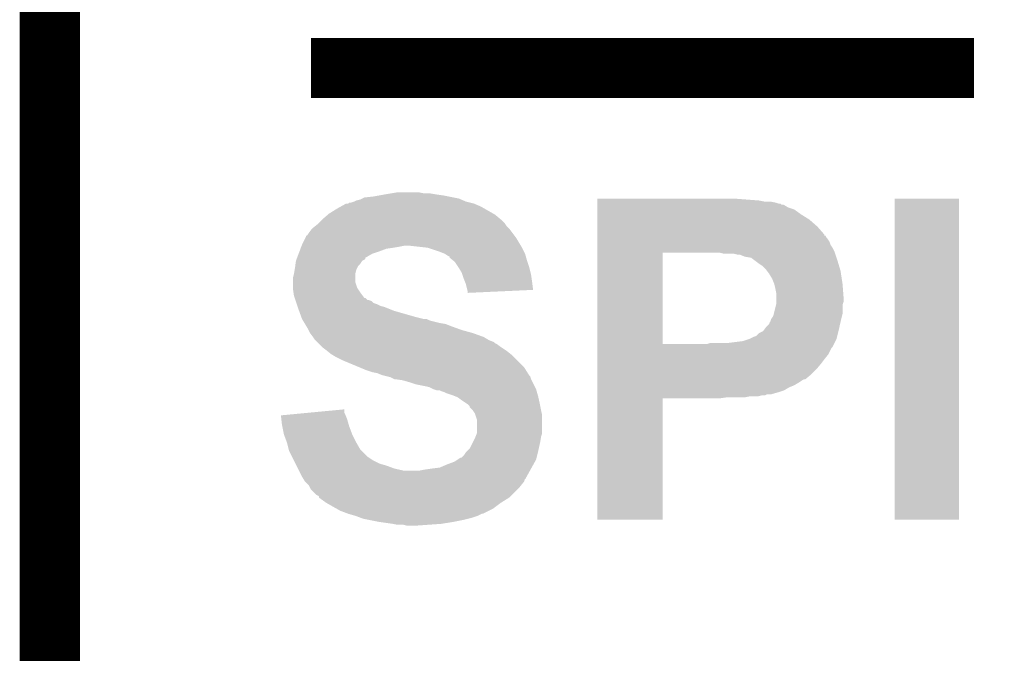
# Model space of a CAD drawing. Extents: x -0.05 to 0.95, y -0.15 to 1.54.
# Tile 30 of 45: x 0.112 to 0.21, y 1.2467 to 1.3098. Entities that reach past the tile are written whole.
import ezdxf

# ---------------------------------------------------------------- set-up
doc = ezdxf.new("R2010")
doc.units = 0
doc.layers.add('ACCEL_35_CLICK_V101_GKO', color=5, linetype='CONTINUOUS')
doc.layers.add('ACCEL_35_CLICK_V101_GTO', color=14, linetype='CONTINUOUS')

msp = doc.modelspace()

# ---------------------------------------------------------------- linework, layer by layer
at = {"layer": 'ACCEL_35_CLICK_V101_GKO', "const_width": 0.006}
msp.add_lwpolyline([(0.115, 1), (0.115, 1.495)], dxfattribs=at)
at = {"layer": 'ACCEL_35_CLICK_V101_GTO', "const_width": 0.006}
msp.add_lwpolyline([(0.141, 1.305), (0.207, 1.305)], dxfattribs=at)
at = {"layer": 'ACCEL_35_CLICK_V101_GTO'}
for points in [[(0.145, 1.2916), (0.1453, 1.2917), (0.1568, 1.2916), (0.1564, 1.2917)], [(0.1453, 1.2917), (0.1455, 1.2918), (0.1564, 1.2917), (0.156167, 1.2918)], [(0.1455, 1.2918), (0.1459, 1.2919), (0.156167, 1.2918), (0.155933, 1.2919)], [(0.1459, 1.2919), (0.1461, 1.292), (0.155933, 1.2919), (0.1557, 1.292)], [(0.1461, 1.292), (0.1463, 1.2921), (0.1557, 1.292), (0.1552, 1.2921)], [(0.1463, 1.2921), (0.1472, 1.2922), (0.1552, 1.2921), (0.1547, 1.2922)], [(0.1472, 1.2922), (0.14775, 1.2923), (0.1547, 1.2922), (0.1542, 1.2923)], [(0.14775, 1.2923), (0.1483, 1.2924), (0.1542, 1.2923), (0.1535, 1.2924)], [(0.1483, 1.2924), (0.1489, 1.2925), (0.1535, 1.2924), (0.1529, 1.2925)], [(0.1489, 1.2925), (0.1495, 1.2926), (0.1523, 1.2925), (0.1518, 1.2926)], [(0.169501, 1.2918), (0.169501, 1.292), (0.1856, 1.2918), (0.183, 1.292)], [(0.169501, 1.2917), (0.169501, 1.2918), (0.1861, 1.2917), (0.1856, 1.2918)], [(0.169501, 1.2916), (0.169501, 1.2917), (0.1872, 1.2916), (0.1867, 1.2917)], [(0.1991, 1.260001), (0.199101, 1.291999), (0.205499, 1.260001), (0.2055, 1.291999)], [(0.199101, 1.291999), (0.199101, 1.292), (0.2055, 1.291999), (0.199101, 1.292)], [(0.1428, 1.2905), (0.1436, 1.291), (0.159125, 1.2905), (0.15825, 1.291)], [(0.1436, 1.291), (0.14396, 1.2912), (0.15825, 1.291), (0.1579, 1.2912)], [(0.14396, 1.2912), (0.1445, 1.2915), (0.1579, 1.2912), (0.1572, 1.2915)], [(0.1445, 1.2915), (0.1447, 1.2915), (0.1572, 1.2915), (0.157199, 1.2915)], [(0.1447, 1.2915), (0.1448, 1.2916), (0.157199, 1.2915), (0.1568, 1.2916)], [(0.169501, 1.2915), (0.169501, 1.2916), (0.1875, 1.2915), (0.1872, 1.2916)], [(0.169501, 1.2914), (0.169501, 1.2915), (0.1878, 1.2914), (0.1877, 1.2915)], [(0.169501, 1.2915), (0.169501, 1.2915), (0.1877, 1.2915), (0.1875, 1.2915)], [(0.169501, 1.2911), (0.169501, 1.2914), (0.1885, 1.2911), (0.188, 1.2914)], [(0.169501, 1.2914), (0.169501, 1.2914), (0.188, 1.2914), (0.1878, 1.2914)], [(0.169501, 1.2909), (0.169501, 1.2911), (0.1891, 1.2909), (0.1885, 1.2911)], [(0.169501, 1.2904), (0.169501, 1.2909), (0.1898, 1.2904), (0.1891, 1.2909)], [(0.1417, 1.2895), (0.1421, 1.2899), (0.1603, 1.2895), (0.1599, 1.2899)], [(0.1421, 1.2899), (0.142683, 1.2904), (0.1599, 1.2899), (0.1593, 1.2904)], [(0.142683, 1.2904), (0.1428, 1.2905), (0.1593, 1.2904), (0.159125, 1.2905)], [(0.169501, 1.2899), (0.169501, 1.2904), (0.1906, 1.2899), (0.1898, 1.2904)], [(0.169501, 1.2892), (0.169501, 1.2899), (0.1914, 1.2892), (0.1906, 1.2899)], [(0.1408, 1.2886), (0.141025, 1.2889), (0.161025, 1.2886), (0.1608, 1.2889)], [(0.141025, 1.2889), (0.1411, 1.289), (0.1608, 1.2889), (0.1607, 1.289)], [(0.1411, 1.289), (0.14135, 1.2892), (0.1607, 1.289), (0.1605, 1.2892)], [(0.14135, 1.2892), (0.1416, 1.2894), (0.1605, 1.2892), (0.160367, 1.2894)], [(0.1416, 1.2894), (0.1417, 1.2895), (0.160367, 1.2894), (0.1603, 1.2895)], [(0.169501, 1.2884), (0.169501, 1.2892), (0.1921, 1.2884), (0.1914, 1.2892)], [(0.1401, 1.2874), (0.14045, 1.2881), (0.16182, 1.2874), (0.1614, 1.2881)], [(0.14045, 1.2881), (0.1405, 1.2882), (0.1614, 1.2881), (0.161325, 1.2882)], [(0.1405, 1.2882), (0.140501, 1.2883), (0.161325, 1.2882), (0.16125, 1.2883)], [(0.1406, 1.2883), (0.1408, 1.2886), (0.16125, 1.2883), (0.161025, 1.2886)], [(0.169501, 1.2883), (0.169501, 1.2884), (0.192101, 1.2883), (0.1921, 1.2884)], [(0.169501, 1.288299), (0.169501, 1.2883), (0.1922, 1.288299), (0.192101, 1.2883)], [(0.169501, 1.2881), (0.169501, 1.288299), (0.1923, 1.2881), (0.1922, 1.288299)], [(0.169501, 1.288), (0.169501, 1.2881), (0.1924, 1.288), (0.1923, 1.2881)], [(0.169501, 1.2877), (0.169501, 1.288), (0.1926, 1.2877), (0.1924, 1.288)], [(0.139838, 1.2867), (0.13995, 1.287), (0.1477, 1.2867), (0.1485, 1.287)], [(0.13995, 1.287), (0.139987, 1.2871), (0.1485, 1.287), (0.1492, 1.2871)], [(0.139987, 1.2871), (0.140025, 1.2872), (0.1492, 1.2871), (0.1498, 1.2872)], [(0.140025, 1.2872), (0.140062, 1.2873), (0.1498, 1.2872), (0.1503, 1.2873)], [(0.140062, 1.2873), (0.1401, 1.2874), (0.16188, 1.2873), (0.16182, 1.2874)], [(0.1526, 1.2871), (0.1508, 1.2873), (0.162, 1.2871), (0.16188, 1.2873)], [(0.1538, 1.2867), (0.1526, 1.2871), (0.1622, 1.2867), (0.162, 1.2871)], [(0.169501, 1.2874), (0.169501, 1.2877), (0.1927, 1.2874), (0.1926, 1.2877)], [(0.169501, 1.2871), (0.169501, 1.2874), (0.1929, 1.2871), (0.1927, 1.2874)], [(0.169501, 1.2867), (0.169501, 1.2871), (0.1931, 1.2867), (0.1929, 1.2871)], [(0.139457, 1.2855), (0.1395, 1.2858), (0.1459, 1.2855), (0.1461, 1.2858)], [(0.1395, 1.2858), (0.139538, 1.2859), (0.146101, 1.2858), (0.1463, 1.2859)], [(0.1395, 1.2858), (0.1395, 1.2858), (0.1461, 1.2858), (0.146101, 1.2858)], [(0.139538, 1.2859), (0.139575, 1.286), (0.1463, 1.2859), (0.1464, 1.286)], [(0.139575, 1.286), (0.139612, 1.286099), (0.1464, 1.286), (0.1464, 1.286099)], [(0.139612, 1.286099), (0.139762, 1.2865), (0.1464, 1.286099), (0.1471, 1.2865)], [(0.139762, 1.2865), (0.139838, 1.2867), (0.1471, 1.2865), (0.1477, 1.2867)], [(0.1543, 1.2865), (0.1538, 1.2867), (0.1623, 1.2865), (0.1622, 1.2867)], [(0.1546, 1.2863), (0.1543, 1.2865), (0.162357, 1.2863), (0.1623, 1.2865)], [(0.154799, 1.2862), (0.1546, 1.2863), (0.162386, 1.2862), (0.162357, 1.2863)], [(0.1548, 1.2861), (0.154799, 1.2862), (0.162414, 1.2861), (0.162386, 1.2862)], [(0.155175, 1.2858), (0.1548, 1.2861), (0.1625, 1.2858), (0.162414, 1.2861)], [(0.1553, 1.2857), (0.155175, 1.2858), (0.162533, 1.2857), (0.1625, 1.2858)], [(0.1695, 1.277501), (0.169501, 1.286599), (0.176, 1.277501), (0.176, 1.286599)], [(0.169501, 1.2866), (0.169501, 1.2867), (0.193133, 1.2866), (0.1931, 1.2867)], [(0.169501, 1.286599), (0.169501, 1.2866), (0.176, 1.286599), (0.1808, 1.2866)], [(0.1821, 1.2865), (0.1817, 1.2866), (0.193167, 1.2865), (0.193133, 1.2866)], [(0.1835, 1.2864), (0.1831, 1.2865), (0.1932, 1.2864), (0.193167, 1.2865)], [(0.1842, 1.2862), (0.1837, 1.2864), (0.193267, 1.2862), (0.1932, 1.2864)], [(0.1848, 1.2861), (0.1842, 1.2862), (0.1933, 1.2861), (0.193267, 1.2862)], [(0.1852, 1.2858), (0.1848, 1.2861), (0.1934, 1.2858), (0.1933, 1.2861)], [(0.1856, 1.2855), (0.1852, 1.2858), (0.19349, 1.2855), (0.1934, 1.2858)], [(0.1393, 1.2845), (0.139367, 1.2849), (0.1454, 1.2845), (0.1455, 1.2849)], [(0.139367, 1.2849), (0.1394, 1.2851), (0.1455, 1.2849), (0.1456, 1.2851)], [(0.1394, 1.2851), (0.139429, 1.2853), (0.1456, 1.2851), (0.1457, 1.2853)], [(0.139429, 1.2853), (0.139457, 1.2855), (0.1457, 1.2853), (0.1459, 1.2855)], [(0.155634, 1.2852), (0.1553, 1.2857), (0.1627, 1.2852), (0.162533, 1.2857)], [(0.1557, 1.2851), (0.155634, 1.2852), (0.162725, 1.2851), (0.1627, 1.2852)], [(0.156, 1.2846), (0.1557, 1.2851), (0.16285, 1.2846), (0.162725, 1.2851)], [(0.1859, 1.2853), (0.1856, 1.2855), (0.19355, 1.2853), (0.19349, 1.2855)], [(0.1863, 1.2849), (0.1859, 1.2853), (0.19367, 1.2849), (0.19355, 1.2853)], [(0.186375, 1.2848), (0.1863, 1.2849), (0.1937, 1.2848), (0.19367, 1.2849)], [(0.1866, 1.2845), (0.186375, 1.2848), (0.193746, 1.2845), (0.1937, 1.2848)], [(0.1392, 1.2841), (0.1393, 1.2845), (0.1454, 1.2841), (0.1454, 1.2845)], [(0.1392, 1.2837), (0.1392, 1.2841), (0.1454, 1.2837), (0.1454, 1.2841)], [(0.156067, 1.2844), (0.156, 1.2846), (0.1629, 1.2844), (0.16285, 1.2846)], [(0.1562, 1.284), (0.156067, 1.2844), (0.162957, 1.284), (0.1629, 1.2844)], [(0.15632, 1.2837), (0.1562, 1.284), (0.163, 1.2837), (0.162957, 1.284)], [(0.1869, 1.284), (0.1866, 1.2845), (0.193823, 1.284), (0.193746, 1.2845)], [(0.1871, 1.2835), (0.1869, 1.284), (0.1939, 1.2835), (0.193823, 1.284)], [(0.1392, 1.2831), (0.1392, 1.2837), (0.1456, 1.2831), (0.1454, 1.2837)], [(0.1392, 1.283), (0.1392, 1.2831), (0.145667, 1.283), (0.1456, 1.2831)], [(0.139271, 1.2825), (0.1392, 1.283), (0.146, 1.2825), (0.145667, 1.283)], [(0.1564, 1.2835), (0.15632, 1.2837), (0.163025, 1.2835), (0.163, 1.2837)], [(0.15655, 1.2829), (0.1564, 1.2835), (0.163099, 1.2829), (0.163025, 1.2835)], [(0.1566, 1.2827), (0.15655, 1.2829), (0.158756, 1.2827), (0.163099, 1.2829)], [(0.1872, 1.2831), (0.1871, 1.2835), (0.193931, 1.2831), (0.1939, 1.2835)], [(0.1873, 1.2826), (0.1872, 1.2831), (0.193969, 1.2826), (0.193931, 1.2831)], [(0.1393, 1.2823), (0.139271, 1.2825), (0.14615, 1.2823), (0.146, 1.2825)], [(0.139367, 1.2821), (0.1393, 1.2823), (0.1463, 1.2821), (0.14615, 1.2823)], [(0.139433, 1.2819), (0.139367, 1.2821), (0.1466, 1.2819), (0.1464, 1.2821)], [(0.139367, 1.2821), (0.139367, 1.2821), (0.1464, 1.2821), (0.1463, 1.2821)], [(0.139467, 1.2818), (0.139433, 1.2819), (0.147, 1.2818), (0.1467, 1.2819)], [(0.139433, 1.2819), (0.139433, 1.2819), (0.1467, 1.2819), (0.1466, 1.2819)], [(0.1566, 1.282601), (0.1566, 1.2827), (0.1566, 1.282601), (0.158756, 1.2827)], [(0.1873, 1.2822), (0.1873, 1.2826), (0.194, 1.2822), (0.193969, 1.2826)], [(0.1873, 1.2817), (0.1873, 1.2822), (0.194, 1.2817), (0.194, 1.2822)], [(0.139533, 1.2816), (0.139467, 1.2818), (0.1472, 1.2816), (0.147, 1.2818)], [(0.139567, 1.2815), (0.139533, 1.2816), (0.1475, 1.2815), (0.1472, 1.2816)], [(0.139633, 1.2813), (0.139567, 1.2815), (0.1479, 1.2813), (0.1475, 1.2815)], [(0.139667, 1.2812), (0.139633, 1.2813), (0.1483, 1.2812), (0.1479, 1.2813)], [(0.1397, 1.2811), (0.139667, 1.2812), (0.14855, 1.2811), (0.1483, 1.2812)], [(0.139809, 1.2808), (0.1397, 1.2811), (0.1493, 1.2808), (0.14855, 1.2811)], [(0.18705, 1.2805), (0.187275, 1.2814), (0.1939, 1.2805), (0.1939, 1.2814)], [(0.187275, 1.2814), (0.1873, 1.2815), (0.1939, 1.2814), (0.193933, 1.2815)], [(0.1873, 1.2815), (0.1873, 1.2817), (0.193933, 1.2815), (0.194, 1.2817)], [(0.140027, 1.2802), (0.139809, 1.2808), (0.1514, 1.2802), (0.1493, 1.2808)], [(0.1401, 1.28), (0.140027, 1.2802), (0.1522, 1.28), (0.1514, 1.2802)], [(0.14016, 1.2799), (0.1401, 1.28), (0.1527, 1.2799), (0.1525, 1.28)], [(0.1401, 1.28), (0.1401, 1.28), (0.1525, 1.28), (0.1522, 1.28)], [(0.14022, 1.2798), (0.14016, 1.2799), (0.153, 1.2798), (0.1527, 1.2799)], [(0.1867, 1.2797), (0.1868, 1.28), (0.1937, 1.2797), (0.193775, 1.28)], [(0.1868, 1.28), (0.187, 1.2803), (0.193775, 1.28), (0.19385, 1.2803)], [(0.187, 1.2803), (0.18705, 1.2805), (0.19385, 1.2803), (0.1939, 1.2805)], [(0.14034, 1.2796), (0.14022, 1.2798), (0.1538, 1.2796), (0.153, 1.2798)], [(0.1404, 1.2795), (0.14034, 1.2796), (0.1544, 1.2795), (0.1538, 1.2796)], [(0.14052, 1.2793), (0.1404, 1.2795), (0.1549, 1.2793), (0.1544, 1.2795)], [(0.1407, 1.279), (0.14052, 1.2793), (0.155725, 1.279), (0.1549, 1.2793)], [(0.14075, 1.2789), (0.1407, 1.279), (0.156, 1.2789), (0.155725, 1.279)], [(0.1409, 1.2786), (0.14075, 1.2789), (0.1571, 1.2786), (0.156, 1.2789)], [(0.186, 1.2788), (0.1863, 1.2792), (0.1935, 1.2788), (0.193589, 1.2792)], [(0.1863, 1.2792), (0.1866, 1.2795), (0.193589, 1.2792), (0.193655, 1.2795)], [(0.1866, 1.2796), (0.1867, 1.2797), (0.193678, 1.2796), (0.1937, 1.2797)], [(0.1866, 1.2795), (0.1866, 1.2796), (0.193655, 1.2795), (0.193678, 1.2796)], [(0.1412, 1.2782), (0.1409, 1.2786), (0.1582, 1.2782), (0.1571, 1.2786)], [(0.1414, 1.2779), (0.1412, 1.2782), (0.1587, 1.2779), (0.1582, 1.2782)], [(0.184, 1.2778), (0.1846, 1.278), (0.1932, 1.2778), (0.1933, 1.278)], [(0.1846, 1.278), (0.185, 1.2782), (0.1933, 1.278), (0.19335, 1.2782)], [(0.185, 1.2782), (0.1853, 1.2783), (0.19335, 1.2782), (0.193375, 1.2783)], [(0.1853, 1.2783), (0.1856, 1.2786), (0.193375, 1.2783), (0.19345, 1.2786)], [(0.1856, 1.2786), (0.186, 1.2788), (0.19345, 1.2786), (0.1935, 1.2788)], [(0.1416, 1.2777), (0.1414, 1.2779), (0.1592, 1.2777), (0.1587, 1.2779)], [(0.1417, 1.2776), (0.1416, 1.2777), (0.1593, 1.2776), (0.1592, 1.2777)], [(0.1418, 1.2775), (0.1417, 1.2776), (0.1595, 1.2775), (0.1593, 1.2776)], [(0.1421, 1.2772), (0.1418, 1.2775), (0.1599, 1.2772), (0.1595, 1.2775)], [(0.1425, 1.2769), (0.1421, 1.2772), (0.16035, 1.2769), (0.1599, 1.2772)], [(0.1695, 1.2775), (0.1695, 1.277501), (0.1804, 1.2775), (0.176, 1.277501)], [(0.1695, 1.2772), (0.1695, 1.2775), (0.1929, 1.2772), (0.19305, 1.2775)], [(0.1695, 1.2771), (0.1695, 1.2772), (0.1928, 1.2771), (0.1929, 1.2772)], [(0.1695, 1.2765), (0.1695, 1.2771), (0.1925, 1.2765), (0.1928, 1.2771)], [(0.1804, 1.2775), (0.1807, 1.2776), (0.19305, 1.2775), (0.1931, 1.2776)], [(0.1824, 1.2776), (0.184, 1.2778), (0.1931, 1.2776), (0.1932, 1.2778)], [(0.142625, 1.2768), (0.1425, 1.2769), (0.1605, 1.2768), (0.16035, 1.2769)], [(0.143, 1.2765), (0.142625, 1.2768), (0.160875, 1.2765), (0.1605, 1.2768)], [(0.143167, 1.2764), (0.143, 1.2765), (0.161, 1.2764), (0.160875, 1.2765)], [(0.1435, 1.2762), (0.143167, 1.2764), (0.1612, 1.2762), (0.161, 1.2764)], [(0.1441, 1.2759), (0.1435, 1.2762), (0.1615, 1.2759), (0.1612, 1.2762)], [(0.1695, 1.276), (0.1695, 1.2765), (0.1921, 1.276), (0.1925, 1.2765)], [(0.1695, 1.2756), (0.1695, 1.276), (0.1918, 1.2756), (0.1921, 1.276)], [(0.14578, 1.2752), (0.1441, 1.2759), (0.1622, 1.2752), (0.1615, 1.2759)], [(0.1465, 1.2749), (0.14578, 1.2752), (0.162387, 1.2749), (0.1622, 1.2752)], [(0.1695, 1.275), (0.1695, 1.2756), (0.1913, 1.275), (0.1918, 1.2756)], [(0.1695, 1.2745), (0.1695, 1.275), (0.1908, 1.2745), (0.1913, 1.275)], [(0.1471, 1.2747), (0.1465, 1.2749), (0.162513, 1.2747), (0.162387, 1.2749)], [(0.1476, 1.2746), (0.1471, 1.2747), (0.162575, 1.2746), (0.162513, 1.2747)], [(0.1481, 1.2744), (0.1476, 1.2746), (0.1627, 1.2744), (0.162575, 1.2746)], [(0.148501, 1.2743), (0.148101, 1.2744), (0.1628, 1.2743), (0.1627, 1.2744)], [(0.1489, 1.2742), (0.148501, 1.2743), (0.162833, 1.2742), (0.1628, 1.2743)], [(0.1493, 1.274), (0.1489, 1.2742), (0.1629, 1.274), (0.162833, 1.2742)], [(0.1501, 1.2739), (0.1494, 1.274), (0.16295, 1.2739), (0.1629, 1.274)], [(0.1695, 1.274), (0.1695, 1.2745), (0.1902, 1.274), (0.1908, 1.2745)], [(0.1695, 1.274), (0.1695, 1.274), (0.1901, 1.274), (0.1902, 1.274)], [(0.1508, 1.2737), (0.1501, 1.2739), (0.16305, 1.2737), (0.16295, 1.2739)], [(0.1514, 1.2735), (0.1508, 1.2737), (0.16315, 1.2735), (0.16305, 1.2737)], [(0.1524, 1.2733), (0.1514, 1.2735), (0.16325, 1.2733), (0.16315, 1.2735)], [(0.1528, 1.2732), (0.1524, 1.2733), (0.1633, 1.2732), (0.16325, 1.2733)], [(0.1532, 1.273), (0.1528, 1.2732), (0.1634, 1.273), (0.1633, 1.2732)], [(0.1695, 1.2739), (0.1695, 1.274), (0.1899, 1.2739), (0.1901, 1.274)], [(0.1695, 1.2737), (0.1695, 1.2739), (0.1896, 1.2737), (0.1899, 1.2739)], [(0.1695, 1.2734), (0.1695, 1.2737), (0.1891, 1.2734), (0.1896, 1.2737)], [(0.1695, 1.2732), (0.1695, 1.2734), (0.1886, 1.2732), (0.1891, 1.2734)], [(0.1695, 1.2729), (0.1695, 1.2732), (0.1881, 1.2729), (0.1886, 1.2732)], [(0.1535, 1.2729), (0.1532, 1.273), (0.163429, 1.2729), (0.1634, 1.273)], [(0.154, 1.2728), (0.1538, 1.2729), (0.163457, 1.2728), (0.163429, 1.2729)], [(0.1543, 1.2727), (0.154, 1.2728), (0.163486, 1.2727), (0.163457, 1.2728)], [(0.1545, 1.2726), (0.1543, 1.2727), (0.163514, 1.2726), (0.163486, 1.2727)], [(0.1551, 1.2724), (0.1545, 1.2726), (0.163572, 1.2724), (0.163514, 1.2726)], [(0.15535, 1.2723), (0.1551, 1.2724), (0.1636, 1.2723), (0.163572, 1.2724)], [(0.1556, 1.2722), (0.15535, 1.2723), (0.163622, 1.2722), (0.1636, 1.2723)], [(0.156, 1.2719), (0.1556, 1.2722), (0.163689, 1.2719), (0.163622, 1.2722)], [(0.1695, 1.2727), (0.1695, 1.2729), (0.1875, 1.2727), (0.1881, 1.2729)], [(0.1695, 1.2725), (0.1695, 1.2727), (0.1868, 1.2725), (0.1875, 1.2727)], [(0.1695, 1.2724), (0.1695, 1.2725), (0.1862, 1.2724), (0.1864, 1.2725)], [(0.1695, 1.2725), (0.1695, 1.2725), (0.1864, 1.2725), (0.1868, 1.2725)], [(0.1695, 1.2723), (0.1695, 1.2724), (0.1855, 1.2723), (0.1859, 1.2724)], [(0.1695, 1.2722), (0.1695, 1.2723), (0.1842, 1.2722), (0.1847, 1.2723)], [(0.1695, 1.2721), (0.1695, 1.2722), (0.1817, 1.2721), (0.1824, 1.2722)], [(0.1695, 1.272099), (0.1695, 1.2721), (0.176, 1.272099), (0.1817, 1.2721)], [(0.1695, 1.260001), (0.1695, 1.272099), (0.175999, 1.260001), (0.176, 1.272099)], [(0.1566, 1.2715), (0.156, 1.2719), (0.163778, 1.2715), (0.163689, 1.2719)], [(0.1567, 1.2714), (0.1566, 1.2715), (0.1638, 1.2714), (0.163778, 1.2715)], [(0.1568, 1.2713), (0.1567, 1.2714), (0.16382, 1.2713), (0.1638, 1.2714)], [(0.1568, 1.2712), (0.1568, 1.2713), (0.16384, 1.2712), (0.16382, 1.2713)], [(0.1571, 1.2709), (0.1568, 1.2712), (0.1639, 1.2709), (0.16384, 1.2712)], [(0.138001, 1.2704), (0.139052, 1.2705), (0.14444, 1.2704), (0.1444, 1.2705)], [(0.138045, 1.27), (0.138001, 1.2704), (0.1446, 1.27), (0.14444, 1.2704)], [(0.139052, 1.2705), (0.141154, 1.2707), (0.1444, 1.2705), (0.1443, 1.2707)], [(0.141154, 1.2707), (0.1443, 1.270999), (0.1443, 1.2707), (0.1443, 1.270999)], [(0.1573, 1.2706), (0.1571, 1.2709), (0.16396, 1.2706), (0.1639, 1.2709)], [(0.157367, 1.2704), (0.1573, 1.2706), (0.164, 1.2704), (0.16396, 1.2706)], [(0.1575, 1.27), (0.157367, 1.2704), (0.164, 1.27), (0.164, 1.2704)], [(0.1381, 1.2695), (0.138045, 1.27), (0.144743, 1.2695), (0.1446, 1.27)], [(0.13814, 1.2693), (0.1381, 1.2695), (0.1448, 1.2693), (0.144743, 1.2695)], [(0.1383, 1.2685), (0.13814, 1.2693), (0.1451, 1.2685), (0.1448, 1.2693)], [(0.1575, 1.2686), (0.1575, 1.27), (0.164, 1.2686), (0.164, 1.27)], [(0.1386, 1.2677), (0.1383, 1.2685), (0.1455, 1.2677), (0.1451, 1.2685)], [(0.1573, 1.2681), (0.15738, 1.2683), (0.163867, 1.2681), (0.1639, 1.2683)], [(0.15738, 1.2683), (0.1575, 1.2686), (0.1639, 1.2683), (0.164, 1.2686)], [(0.138775, 1.267), (0.1386, 1.2677), (0.1459, 1.267), (0.1455, 1.2677)], [(0.1568, 1.2671), (0.1571, 1.2677), (0.163667, 1.2671), (0.1638, 1.2677)], [(0.1571, 1.2677), (0.1573, 1.2681), (0.1638, 1.2677), (0.163867, 1.2681)], [(0.1388, 1.2669), (0.138775, 1.267), (0.146, 1.2669), (0.1459, 1.267)], [(0.1391, 1.2663), (0.1388, 1.2669), (0.1466, 1.2663), (0.146, 1.2669)], [(0.1393, 1.2659), (0.1391, 1.2663), (0.1472, 1.2659), (0.1466, 1.2663)], [(0.1556, 1.266), (0.1559, 1.2662), (0.1634, 1.266), (0.16345, 1.2662)], [(0.156, 1.2662), (0.1562, 1.2664), (0.16345, 1.2662), (0.1635, 1.2664)], [(0.1562, 1.2664), (0.1564, 1.2667), (0.1635, 1.2664), (0.163575, 1.2667)], [(0.1564, 1.2667), (0.1565, 1.2668), (0.163575, 1.2667), (0.1636, 1.2668)], [(0.1565, 1.2668), (0.1568, 1.2671), (0.1636, 1.2668), (0.163667, 1.2671)], [(0.13945, 1.2656), (0.1393, 1.2659), (0.1478, 1.2656), (0.1472, 1.2659)], [(0.13955, 1.2654), (0.13945, 1.2656), (0.1485, 1.2654), (0.1478, 1.2656)], [(0.1397, 1.2651), (0.13955, 1.2654), (0.1493, 1.2651), (0.1485, 1.2654)], [(0.153, 1.2651), (0.1538, 1.2652), (0.1629, 1.2651), (0.162956, 1.2652)], [(0.1538, 1.2652), (0.1545, 1.2655), (0.162956, 1.2652), (0.163122, 1.2655)], [(0.1545, 1.2655), (0.1553, 1.2658), (0.163122, 1.2655), (0.163289, 1.2658)], [(0.1553, 1.2658), (0.1556, 1.266), (0.163289, 1.2658), (0.1634, 1.266)], [(0.1398, 1.2649), (0.1397, 1.2651), (0.1502, 1.2649), (0.1493, 1.2651)], [(0.1401, 1.2643), (0.1398, 1.2649), (0.162456, 1.2643), (0.162789, 1.2649)], [(0.14016, 1.2642), (0.1401, 1.2643), (0.1624, 1.2642), (0.162456, 1.2643)], [(0.1518, 1.2649), (0.1523, 1.265), (0.162789, 1.2649), (0.162845, 1.265)], [(0.1523, 1.265), (0.153, 1.2651), (0.162845, 1.265), (0.1629, 1.2651)], [(0.14022, 1.2641), (0.14016, 1.2642), (0.162399, 1.2641), (0.1624, 1.2642)], [(0.14022, 1.264099), (0.14022, 1.2641), (0.1623, 1.264099), (0.162399, 1.2641)], [(0.1404, 1.2638), (0.14022, 1.264099), (0.1622, 1.2638), (0.1623, 1.264099)], [(0.1408, 1.2634), (0.1404, 1.2638), (0.16188, 1.2634), (0.1622, 1.2638)], [(0.14085, 1.2633), (0.1408, 1.2634), (0.1618, 1.2633), (0.16188, 1.2634)], [(0.141, 1.263), (0.14085, 1.2633), (0.1615, 1.263), (0.1618, 1.2633)], [(0.1415, 1.2625), (0.141, 1.263), (0.161, 1.2625), (0.1615, 1.263)], [(0.1417, 1.2624), (0.1415, 1.2625), (0.1609, 1.2624), (0.161, 1.2625)], [(0.1418, 1.2623), (0.1417, 1.2624), (0.1608, 1.2623), (0.1609, 1.2624)], [(0.1418, 1.2622), (0.1418, 1.2623), (0.1607, 1.2622), (0.1608, 1.2623)], [(0.1425, 1.2617), (0.141801, 1.2622), (0.1599, 1.2617), (0.1607, 1.2622)], [(0.14355, 1.2611), (0.1425, 1.2617), (0.1591, 1.2611), (0.1599, 1.2617)], [(0.1439, 1.2609), (0.14355, 1.2611), (0.1587, 1.2609), (0.1591, 1.2611)], [(0.1447, 1.2606), (0.1439, 1.2609), (0.1581, 1.2606), (0.1587, 1.2609)], [(0.1454, 1.2604), (0.1447, 1.2606), (0.1576, 1.2604), (0.158, 1.2606)], [(0.1447, 1.2606), (0.1447, 1.2606), (0.158, 1.2606), (0.1581, 1.2606)], [(0.145933, 1.2602), (0.1454, 1.2604), (0.157, 1.2602), (0.1576, 1.2604)], [(0.1462, 1.2601), (0.145933, 1.2602), (0.1566, 1.2601), (0.157, 1.2602)], [(0.1467, 1.26), (0.1462, 1.2601), (0.1562, 1.26), (0.1566, 1.2601)], [(0.1477, 1.2598), (0.1467, 1.26), (0.1552, 1.2598), (0.1562, 1.26)], [(0.1491, 1.2596), (0.1477, 1.2598), (0.154, 1.2596), (0.1552, 1.2598)], [(0.1496, 1.2595), (0.1491, 1.2596), (0.1526, 1.2595), (0.154, 1.2596)], [(0.1506, 1.2594), (0.1502, 1.2595), (0.1512, 1.2594), (0.1526, 1.2595)], [(0.175999, 1.26), (0.1695, 1.260001), (0.175999, 1.26), (0.175999, 1.260001)], [(0.205499, 1.26), (0.1991, 1.260001), (0.205499, 1.26), (0.205499, 1.260001)]]:
    msp.add_solid(points, dxfattribs=at)

doc.saveas('drawing.dxf')
